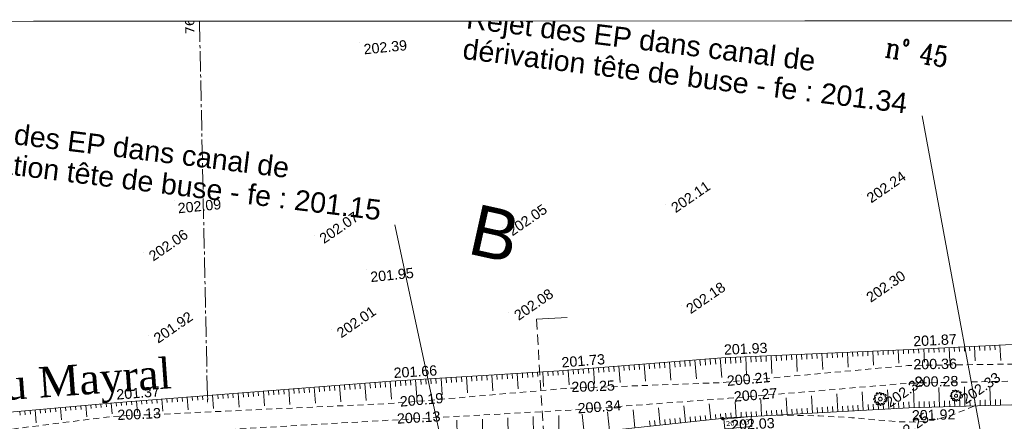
# Model space of a CAD drawing. Header units: millimetres. Extents: x -446952 to 537903, y -185749 to 168493.
# Tile 109 of 155: x 81995 to 178709, y 129018 to 168493. Entities that reach past the tile are written whole.
import ezdxf
from ezdxf.xclip import XClip

# ---------------------------------------------------------------- set-up
doc = ezdxf.new("R2010")
doc.units = ezdxf.units.MM
doc.header["$MEASUREMENT"] = 0
doc.header["$XCLIPFRAME"] = 0
for name, pattern in [('CACHEx2', [1500, 1000, -500]), ('Cadastre', [2900, 2000, -300, 300, -300]), ('FOSSE', [1000, 600, -400]), ('Wipeout_Contour', [1000, 0, -1000])]:
    doc.linetypes.add(name, pattern=pattern)
for name, color, linetype in [('02 AF-17-0322 ZAE POMME- CHANTIER-2018-09-26_2_0000-PAP-PROFIL EN TRAVERS DE PRINCIPE', 7, 'Continuous'), ('02 AF-17-0322 ZAE POMME- CHANTIER-2018-09-26_2_0000-VALORIS-NOUE DERIV BASSIN', 7, 'Continuous'), ('02 AF-17-0322 ZAE POMME- CHANTIER-2018-09-26_2_0000-VALORIS-NOUE DERIV BASSIN TEXTE ET COTES', 7, 'Continuous'), ('02 AF-17-0322 ZAE POMME- CHANTIER-2018-09-26_2_02-PAP-EP TEXTE POUR 2000°', 7, 'Continuous'), ('02 AF-17-0322 ZAE POMME- CHANTIER-2018-09-26_2_2D - Dessins placés - Géomètre.2D', 7, 'Continuous'), ('02 AF-17-0322 ZAE POMME- CHANTIER-2018-09-26_2_X-PAP-PL_PT_1_TN décapé', 7, 'Continuous'), ('02 AF-17-0322 ZAE POMME- CHANTIER-2018-09-26_2_X-PTS TOPO-TEXTE TOPOALT', 7, 'Continuous'), ('02 AF-17-0322 ZAE POMME- CHANTIER-2018-09-26_2_X-PTS TOPO-TOPOPOINT', 7, 'Continuous'), ('02 AF-17-0322 ZAE POMME- CHANTIER-2018-09-26_2_Y - FDP TOPO-COTATION', 7, 'Continuous'), ('02 AF-17-0322 ZAE POMME- CHANTIER-2018-09-26_2_Y-FDP TOPO-CADASTRE', 7, 'Continuous'), ('02 AF-17-0322 ZAE POMME- CHANTIER-2018-09-26_2_Y-FDP TOPO-CADASTRE_NUMERO', 7, 'Continuous'), ('02 AF-17-0322 ZAE POMME- CHANTIER-2018-09-26_2_Y-FDP TOPO-CN_1_00', 7, 'Continuous'), ('02 AF-17-0322 ZAE POMME- CHANTIER-2018-09-26_2_Y-FDP TOPO-TOP_AXE_FOSSE', 7, 'Continuous'), ('02 AF-17-0322 ZAE POMME- CHANTIER-2018-09-26_2_Y-FDP TOPO-TOP_BARBULE', 7, 'Continuous'), ('02 AF-17-0322 ZAE POMME- CHANTIER-2018-09-26_2_Y-FDP TOPO-TOP_TALUS', 7, 'Continuous'), ('02 AF-17-0322 ZAE POMME- CHANTIER-2018-09-26_2_Y-FDP TOPO-TOP_VEGETATION_symb', 7, 'Continuous'), ('2D - Dessins placés - Géomètre.2D', 7, 'Continuous')]:
    doc.layers.add(name, color=color, linetype=linetype)
doc.styles.add('STYLE_GENERE_1', font='txt')
doc.styles.add('STYLE_GENERE_3', font='verdana.ttf')
doc.styles.add('STYLE_GENERE_4', font='txt')
doc.styles.add('STYLE_GENERE_5', font='Complex.shx')

# ---------------------------------------------------------------- blocks, each defined once
blk = doc.blocks.new('Dessin_1_2', base_point=(-56559339, -2771872408))
at = {"color": 254, "linetype": 'Wipeout_Contour', "lineweight": 0, "ltscale": 2094265.569888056}
blk.add_wipeout([(-446952, -185749), (537903, -185749), (537903, 168493), (-446952, 168064)], dxfattribs=at).dxf.layer = '02 AF-17-0322 ZAE POMME- CHANTIER-2018-09-26_2_2D - Dessins placés - Géomètre.2D'
at = {"layer": '02 AF-17-0322 ZAE POMME- CHANTIER-2018-09-26_2_0000-VALORIS-NOUE DERIV BASSIN TEXTE ET COTES', "linetype": 'Continuous', "lineweight": 15}
blk.add_hatch(color=7, dxfattribs=at).paths.add_polyline_path([(151179, 129378, 1), (150915, 129197, 1)])
at = {"layer": '02 AF-17-0322 ZAE POMME- CHANTIER-2018-09-26_2_0000-PAP-PROFIL EN TRAVERS DE PRINCIPE', "color": 7, "linetype": 'Continuous', "lineweight": 15, "flags": 128}
blk.add_lwpolyline([(132752, 139046), (135768, 139228)], dxfattribs=at)
at = {"layer": '02 AF-17-0322 ZAE POMME- CHANTIER-2018-09-26_2_0000-PAP-PROFIL EN TRAVERS DE PRINCIPE', "color": 7, "linetype": 'CACHEx2', "lineweight": 15, "flags": 128}
blk.add_lwpolyline([(132752, 139046), (135540, 94646)], dxfattribs=at)
at = {"layer": '02 AF-17-0322 ZAE POMME- CHANTIER-2018-09-26_2_0000-VALORIS-NOUE DERIV BASSIN', "color": 7, "linetype": 'Continuous', "lineweight": 15, "flags": 128}
blk.add_lwpolyline([(351486, 151071), (335929, 149599), (320930, 147144), (301838, 144002), (285873, 141569), (267233, 137896), (253565, 134322), (237641, 133877), (218101, 133032), (199660, 131797), (186201, 130822), (169320, 130340), (151548, 129367), (136666, 127764), (118351, 127570), (91712, 125425), (73856, 123927)], dxfattribs=at)
at = {"layer": '02 AF-17-0322 ZAE POMME- CHANTIER-2018-09-26_2_0000-VALORIS-NOUE DERIV BASSIN TEXTE ET COTES', "color": 7, "linetype": 'Continuous', "lineweight": 15, "flags": 128}
blk.add_lwpolyline([(151247, 128269), (151162, 129245), (153832, 129477), (153916, 128501)], close=True, dxfattribs=at)
at = {"layer": '02 AF-17-0322 ZAE POMME- CHANTIER-2018-09-26_2_02-PAP-EP TEXTE POUR 2000°', "color": 30, "linetype": 'Continuous', "lineweight": 15, "true_color": 0xff6600, "flags": 128}
for points in [[(170643, 159032), (178657, 115549)], [(118828, 148340), (126254, 113810)]]:
    blk.add_lwpolyline(points, dxfattribs=at)
at = {"layer": '02 AF-17-0322 ZAE POMME- CHANTIER-2018-09-26_2_X-PTS TOPO-TOPOPOINT', "color": 14, "linetype": 'Continuous', "lineweight": 15, "true_color": 0xa80f02}
for p, q in [((115419, 166296), (115419, 166296)), ((164686, 151287), (164686, 151287)), ((97163, 150673), (97163, 150673)), ((145473, 150329), (145473, 150329)), ((129442, 148056), (129442, 148056)), ((110932, 147301), (110932, 147302)), ((94169, 145576), (94169, 145577)), ((116074, 143916), (116074, 143916)), ((164645, 141523), (164645, 141523)), ((146959, 140401), (146959, 140401)), ((130052, 139748), (130052, 139748)), ((94649, 137500), (94649, 137500)), ((112634, 138030), (112634, 138030)), ((169513, 136066), (169514, 136066)), ((150917, 135244), (150917, 135244)), ((169239, 134503), (169239, 134504)), ((134993, 133977), (134993, 133977)), ((118485, 132951), (118485, 132951)), ((150939, 132823), (150939, 132823)), ((169382, 132771), (169382, 132771)), ((135648, 132251), (135648, 132251)), ((91266, 130823), (91266, 130823)), ((100448, 130805), (100448, 130805)), ((118815, 130789), (118815, 130789)), ((151622, 131280), (151622, 131280)), ((166535, 131207), (166535, 131207)), ((173973, 131529), (173973, 131529)), ((136272, 130134), (136272, 130134)), ((169320, 130340), (169320, 130340)), ((91061, 129498), (91061, 129498)), ((118522, 129134), (118522, 129134)), ((151548, 129367), (151548, 129367))]:
    blk.add_line(p, q, dxfattribs=at)
at = {"layer": '02 AF-17-0322 ZAE POMME- CHANTIER-2018-09-26_2_Y-FDP TOPO-CADASTRE', "color": 171, "linetype": 'Cadastre', "lineweight": 15, "flags": 128}
blk.add_lwpolyline([(99657, 168302), (100448, 130805)], dxfattribs=at)
at = {"layer": '02 AF-17-0322 ZAE POMME- CHANTIER-2018-09-26_2_Y-FDP TOPO-CN_1_00', "color": 14, "linetype": 'FOSSE', "lineweight": 15, "true_color": 0xa80f02, "flags": 128}
blk.add_lwpolyline([(156395, 129632), (160512, 129560), (163735, 129371), (166269, 129150), (168318, 128981), (170086, 128949), (171778, 129140), (173598, 129636), (175751, 130524)], dxfattribs=at)
at = {"layer": '02 AF-17-0322 ZAE POMME- CHANTIER-2018-09-26_2_Y-FDP TOPO-TOP_AXE_FOSSE', "color": 14, "linetype": 'FOSSE', "lineweight": 15, "true_color": 0xa80f02, "flags": 128}
for points in [[(-173635, 111097), (-163208, 110641), (-138859, 109613), (-113461, 109923), (-89261, 106019), (-73175, 105871), (-51327, 104800), (-38712, 104081), (-28205, 107923), (2451, 114384), (16900, 117366), (36362, 122067), (55670, 125689), (74381, 127386), (91061, 129498), (118815, 130789), (135648, 132251), (150939, 132823), (169239, 134503), (186000, 134734), (199470, 135798), (221187, 136848), (237829, 137579), (253508, 138717), (266943, 141200), (285544, 145247), (298668, 146889), (320992, 150221), (335074, 152343), (352159, 155754), (362953, 157003), (370561, 158699), (372110, 158664)], [(-173543, 108848), (-163179, 108602), (-139093, 108086), (-113690, 108226), (-89791, 104497), (-51223, 103683), (-38572, 103163), (-27796, 106508), (2882, 112725), (36368, 120320), (55589, 123772), (74393, 125729), (91176, 127572), (118522, 129134), (136272, 130134), (151622, 131280), (169382, 132771), (186065, 133094), (198563, 134059), (221076, 135387), (237792, 135739), (253487, 137445), (267190, 139999), (285899, 143335), (299075, 145212), (321701, 149020), (335407, 151051), (353028, 154144), (363632, 155409), (370508, 157075), (372110, 158664), (373294, 156694)]]:
    blk.add_lwpolyline(points, dxfattribs=at)
at = {"layer": '02 AF-17-0322 ZAE POMME- CHANTIER-2018-09-26_2_Y-FDP TOPO-TOP_BARBULE', "color": 14, "linetype": 'Continuous', "lineweight": 15, "true_color": 0xa80f02}
for p, q in [((175785, 136383), (175857, 134953)), ((176284, 136408), (176306, 135975)), ((176784, 136433), (176806, 135995)), ((177283, 136459), (177305, 136016)), ((177782, 136484), (177805, 136037)), ((178282, 136509), (178358, 135005)), ((154807, 135416), (154831, 134881)), ((155307, 135438), (155330, 134909)), ((155806, 135460), (155884, 133715)), ((156306, 135482), (156329, 134965)), ((156805, 135504), (156828, 134992)), ((157305, 135527), (157327, 135020)), ((157804, 135549), (157827, 135048)), ((158304, 135571), (158377, 133920)), ((158803, 135593), (158825, 135103)), ((159303, 135615), (159324, 135131)), ((159802, 135637), (159824, 135159)), ((160302, 135659), (160323, 135187)), ((160802, 135681), (160870, 134126)), ((161301, 135703), (161321, 135242)), ((161801, 135725), (161821, 135270)), ((162300, 135747), (162320, 135298)), ((162800, 135769), (162819, 135326)), ((163299, 135792), (163364, 134331)), ((163799, 135814), (163818, 135381)), ((164298, 135836), (164317, 135409)), ((164798, 135858), (164816, 135437)), ((165297, 135880), (165315, 135464)), ((165797, 135902), (165857, 134536)), ((166296, 135924), (166314, 135520)), ((166796, 135946), (166813, 135548)), ((167295, 135968), (167313, 135575)), ((167795, 135990), (167812, 135603)), ((168294, 136012), (168350, 134741)), ((168794, 136035), (168810, 135659)), ((169293, 136057), (169310, 135684)), ((169793, 136080), (169812, 135704)), ((170292, 136106), (170311, 135725)), ((170791, 136131), (170856, 134847)), ((171291, 136156), (171310, 135767)), ((171790, 136181), (171810, 135787)), ((172289, 136206), (172310, 135808)), ((172789, 136232), (172809, 135829)), ((173288, 136257), (173357, 134900)), ((173788, 136282), (173808, 135871)), ((174287, 136307), (174308, 135891)), ((174786, 136333), (174808, 135912)), ((175286, 136358), (175307, 135933)), ((140843, 134443), (140970, 132849)), ((141341, 134482), (141380, 133999)), ((141840, 134522), (141879, 134034)), ((142338, 134562), (142377, 134069)), ((142837, 134601), (142876, 134103)), ((143335, 134641), (143469, 132964)), ((143834, 134681), (143874, 134172)), ((144332, 134720), (144373, 134207)), ((144830, 134760), (144872, 134242)), ((145329, 134800), (145370, 134276)), ((145827, 134839), (145967, 133078)), ((146326, 134879), (146368, 134346)), ((146824, 134919), (146867, 134380)), ((147323, 134958), (147366, 134415)), ((147821, 134998), (147865, 134449)), ((148319, 135037), (148466, 133193)), ((148818, 135077), (148862, 134519)), ((149316, 135117), (149361, 134553)), ((149815, 135156), (149860, 134588)), ((150313, 135196), (150359, 134623)), ((150812, 135236), (150965, 133310)), ((151311, 135261), (151336, 134687)), ((151810, 135284), (151835, 134715)), ((152310, 135306), (152335, 134742)), ((152809, 135328), (152834, 134770)), ((153309, 135350), (153390, 133510)), ((153808, 135372), (153833, 134826)), ((154308, 135394), (154332, 134853)), ((126877, 133473), (126907, 132999)), ((127376, 133504), (127405, 133033)), ((127875, 133535), (127904, 133067)), ((128374, 133566), (128471, 132017)), ((128873, 133597), (128902, 133135)), ((129372, 133628), (129401, 133169)), ((129871, 133659), (129900, 133203)), ((130370, 133690), (130399, 133237)), ((130869, 133721), (130963, 132221)), ((131368, 133752), (131396, 133305)), ((131868, 133783), (131895, 133339)), ((132367, 133814), (132394, 133373)), ((132866, 133845), (132893, 133407)), ((133365, 133876), (133455, 132425)), ((133864, 133907), (133891, 133475)), ((134363, 133938), (134389, 133509)), ((134862, 133969), (134888, 133543)), ((135360, 134007), (135394, 133582)), ((135859, 134046), (135972, 132620)), ((136357, 134086), (136392, 133653)), ((136856, 134126), (136890, 133688)), ((137354, 134165), (137389, 133722)), ((137852, 134205), (137888, 133757)), ((138351, 134244), (138471, 132735)), ((138849, 134284), (138886, 133826)), ((139348, 134324), (139385, 133861)), ((139846, 134363), (139883, 133895)), ((140345, 134403), (140382, 133930)), ((112910, 132515), (112948, 132037)), ((113409, 132554), (113534, 130947)), ((113907, 132593), (113945, 132107)), ((114406, 132632), (114444, 132142)), ((114904, 132671), (114943, 132178)), ((115403, 132710), (115442, 132213)), ((115901, 132749), (116032, 131079)), ((116400, 132788), (116439, 132283)), ((116898, 132827), (116938, 132318)), ((117397, 132866), (117437, 132354)), ((117895, 132905), (117935, 132389)), ((118394, 132944), (118529, 131211)), ((118893, 132976), (118925, 132456)), ((119392, 133007), (119424, 132490)), ((119891, 133038), (119923, 132524)), ((120390, 133069), (120421, 132558)), ((120889, 133100), (120994, 131405)), ((121388, 133131), (121419, 132626)), ((121887, 133162), (121918, 132660)), ((122386, 133193), (122417, 132694)), ((122885, 133225), (122916, 132728)), ((123384, 133256), (123486, 131609)), ((123883, 133287), (123913, 132795)), ((124382, 133318), (124412, 132829)), ((124881, 133349), (124911, 132863)), ((125380, 133380), (125410, 132897)), ((125879, 133411), (125978, 131813)), ((126378, 133442), (126408, 132965)), ((100448, 131541), (100478, 131157)), ((100947, 131580), (101048, 130287)), ((101445, 131619), (101476, 131227)), ((101944, 131658), (101975, 131262)), ((102442, 131697), (102474, 131298)), ((102941, 131736), (102972, 131333)), ((103439, 131775), (103545, 130419)), ((103938, 131814), (103970, 131403)), ((104436, 131853), (104469, 131438)), ((104935, 131892), (104967, 131474)), ((105433, 131931), (105466, 131509)), ((105932, 131970), (106043, 130551)), ((106430, 132009), (106464, 131579)), ((106929, 132048), (106962, 131614)), ((107427, 132087), (107461, 131650)), ((107926, 132126), (107960, 131685)), ((108424, 132164), (108540, 130683)), ((108923, 132203), (108958, 131755)), ((109421, 132242), (109456, 131790)), ((109919, 132281), (109955, 131826)), ((110418, 132320), (110454, 131861)), ((110916, 132359), (111037, 130815)), ((111415, 132398), (111451, 131931)), ((111913, 132437), (111950, 131966)), ((112412, 132476), (112449, 132002)), ((159862, 129822), (159768, 131534)), ((162358, 129959), (162261, 131729)), ((164855, 130096), (164755, 131924)), ((167351, 130232), (167248, 132118)), ((169848, 130355), (169792, 132294)), ((172347, 130427), (172292, 132347)), ((174846, 130498), (174791, 132400)), ((177345, 130569), (177291, 132453)), ((88487, 130578), (88585, 129466)), ((88985, 130622), (89014, 130293)), ((89483, 130666), (89512, 130341)), ((89981, 130710), (90010, 130390)), ((90479, 130754), (90507, 130438)), ((90978, 130798), (91069, 129759)), ((91476, 130840), (91500, 130523)), ((91974, 130879), (91999, 130559)), ((92473, 130918), (92498, 130594)), ((92971, 130957), (92997, 130629)), ((93470, 130996), (93556, 129891)), ((93968, 131035), (93994, 130699)), ((94467, 131073), (94493, 130735)), ((94965, 131112), (94992, 130770)), ((95464, 131151), (95491, 130805)), ((95962, 131190), (96053, 130023)), ((96461, 131229), (96488, 130875)), ((96959, 131268), (96987, 130911)), ((97458, 131307), (97486, 130946)), ((97956, 131346), (97985, 130981)), ((98454, 131385), (98551, 130155)), ((98953, 131424), (98982, 131051)), ((99451, 131463), (99481, 131087)), ((99950, 131502), (99980, 131122)), ((149884, 129188), (149717, 130745)), ((152373, 129412), (152289, 130949)), ((154870, 129549), (154782, 131144)), ((157366, 129685), (157275, 131339)), ((163856, 130041), (163826, 130582)), ((164355, 130068), (164326, 130613)), ((165354, 130123), (165324, 130675)), ((165853, 130150), (165823, 130706)), ((166352, 130178), (166322, 130736)), ((166852, 130205), (166821, 130767)), ((167850, 130260), (167819, 130829)), ((168349, 130287), (168318, 130860)), ((168849, 130314), (168817, 130891)), ((169348, 130341), (169331, 130922)), ((170348, 130369), (170331, 130950)), ((170847, 130384), (170831, 130963)), ((171347, 130398), (171331, 130976)), ((171847, 130412), (171830, 130990)), ((172847, 130441), (172830, 131016)), ((173346, 130455), (173330, 131029)), ((173846, 130469), (173830, 131042)), ((174346, 130484), (174330, 131055)), ((175346, 130512), (175329, 131082)), ((175845, 130526), (175829, 131095)), ((176345, 130541), (176329, 131108)), ((176845, 130555), (176829, 131121)), ((177844, 130584), (177828, 131148)), ((178344, 130598), (178328, 131161)), ((82012, 130007), (82047, 129614)), ((82510, 130051), (82545, 129663)), ((83008, 130095), (83042, 129711)), ((83507, 130139), (83618, 128875)), ((84005, 130183), (84038, 129808)), ((84503, 130227), (84535, 129857)), ((85001, 130271), (85033, 129905)), ((85499, 130315), (85531, 129954)), ((85997, 130359), (86102, 129170)), ((86495, 130403), (86526, 130051)), ((86993, 130446), (87024, 130099)), ((87491, 130490), (87521, 130147)), ((87989, 130534), (88019, 130196)), ((137456, 127849), (137253, 129733)), ((139942, 128117), (139746, 129935)), ((142427, 128385), (142239, 130138)), ((144913, 128652), (144731, 130340)), ((147399, 128920), (147224, 130542)), ((149387, 129134), (149336, 129605)), ((150381, 129241), (150331, 129704)), ((150878, 129295), (150829, 129754)), ((151376, 129348), (151327, 129804)), ((151874, 129385), (151849, 129842)), ((152873, 129439), (152847, 129904)), ((153372, 129467), (153346, 129935)), ((153871, 129494), (153845, 129966)), ((154370, 129521), (154344, 129997)), ((155369, 129576), (155342, 130058)), ((155868, 129603), (155842, 130089)), ((156367, 129631), (156341, 130120)), ((156867, 129658), (156840, 130151)), ((157865, 129713), (157838, 130212)), ((158364, 129740), (158337, 130243)), ((158864, 129767), (158836, 130274)), ((159363, 129795), (159335, 130305)), ((160361, 129849), (160333, 130366)), ((160861, 129877), (160832, 130397)), ((161360, 129904), (161331, 130428)), ((161859, 129931), (161830, 130459)), ((162858, 129986), (162828, 130521)), ((163357, 130013), (163327, 130551)), ((124961, 127640), (124946, 129124)), ((127461, 127667), (127444, 129242)), ((129961, 127693), (129943, 129360)), ((132461, 127720), (132442, 129478)), ((134961, 127746), (134941, 129596)), ((143919, 128545), (143863, 129059)), ((144416, 128599), (144361, 129109)), ((145410, 128706), (145356, 129208)), ((145907, 128759), (145854, 129258)), ((146404, 128813), (146351, 129307)), ((146901, 128866), (146849, 129357)), ((147896, 128973), (147844, 129456)), ((148393, 129027), (148341, 129506)), ((148890, 129081), (148839, 129556))]:
    blk.add_line(p, q, dxfattribs=at)
at = {"layer": '02 AF-17-0322 ZAE POMME- CHANTIER-2018-09-26_2_Y-FDP TOPO-TOP_TALUS', "color": 14, "linetype": 'Continuous', "lineweight": 15, "true_color": 0xa80f02, "flags": 128}
for points in [[(55171, 122427), (73856, 123927), (91712, 125425), (118351, 127570), (136666, 127764), (151548, 129367), (169320, 130340), (186201, 130822), (199660, 131797), (218101, 133032), (237641, 133877), (253565, 134322), (267233, 137896), (285873, 141569), (301838, 144002), (320930, 147144), (335929, 149599), (351486, 151071), (363954, 153687), (369807, 155738), (371346, 155204)], [(-165864, 125293), (-168586, 118789), (-170194, 111881), (-163541, 111927), (-138745, 111694), (-113257, 111143), (-88799, 109037), (-73095, 108458), (-51160, 107676), (-27998, 110315), (2859, 116706), (16284, 119424), (36285, 124200), (55596, 127335), (74042, 129304), (91266, 130823), (118485, 132951), (134993, 133977), (150917, 135244), (169513, 136066), (186155, 136906), (199533, 137838), (221051, 138829), (232716, 139647)]]:
    blk.add_lwpolyline(points, dxfattribs=at)
at = {"layer": '02 AF-17-0322 ZAE POMME- CHANTIER-2018-09-26_2_Y-FDP TOPO-TOP_VEGETATION_symb', "color": 14, "linetype": 'Continuous', "lineweight": 15, "true_color": 0xa80f02}
for centre, radius in [((173973, 131529), 150), ((166535, 131207), 175)]:
    blk.add_circle(centre, radius, dxfattribs=at)
for centre, radius, start, end in [((166053, 131550), 53.8, 78.83578, 276.01213), ((166121, 131650), 74.9, 219.20335, 317.88547), ((166197, 131764), 61.5, 122.88547, 236.5676), ((166197, 131764), 61.5, 9.20335, 122.88547), ((166121, 131650), 74.9, 317.88547, 56.5676), ((166331, 131786), 74.9, 189.20335, 287.88547), ((166331, 131786), 74.9, 287.88547, 26.5676), ((166448, 131785), 60.5, 31.33108, 146.02642), ((166539, 131830), 41, 198.94432, 350.2391), ((166588, 131648), 43.5, 105.18071, 281.87222), ((166564, 131757), 68, 280.86615, 76.68045), ((166540, 131761), 160, 288.59171, 340.5581), ((166753, 131705), 61.5, 64.52707, 178.20919), ((166812, 131695), 73, 12.67514, 116.24279), ((166932, 131655), 74.9, 130.84495, 229.52707), ((166932, 131655), 74.9, 229.52707, 328.20919), ((167048, 131583), 61.5, 34.52707, 148.20919), ((167048, 131583), 61.5, 280.84495, 34.52707), ((173458, 131516), 52.7, 70.84495, 184.52707), ((173525, 131706), 52.7, 154.52707, 268.20919), ((173496, 131626), 64.2, 250.84495, 349.52707), ((173619, 131577), 206, 105.22344, 133.08503), ((173560, 131822), 46.1, 78.83578, 276.01213), ((173539, 131631), 26.3, 321.2464, 124.11524), ((173619, 131908), 64.2, 219.20335, 317.88547), ((173683, 132006), 52.7, 122.88547, 236.5676), ((173683, 132006), 52.7, 9.20335, 122.88547), ((173619, 131908), 64.2, 317.88547, 56.5676), ((173798, 132024), 64.2, 189.20335, 287.88547), ((173798, 132024), 64.2, 287.88547, 26.5676), ((173899, 132024), 51.8, 31.33108, 146.02642), ((173976, 132063), 35.1, 198.94432, 350.2391), ((174018, 131907), 37.2, 105.18071, 281.87222), ((173997, 132000), 58.3, 280.86615, 76.68045), ((173978, 132003), 137, 288.59171, 340.5581), ((174160, 131956), 52.7, 64.52707, 178.20919), ((174210, 131947), 62.6, 12.67514, 116.24279), ((174313, 131912), 64.2, 130.84495, 229.52707), ((174313, 131912), 64.2, 229.52707, 328.20919), ((174398, 131490), 47.9, 92.35827, 207.85998), ((174413, 131851), 52.7, 34.52707, 148.20919), ((174435, 131736), 64.2, 100.84495, 199.52707), ((174435, 131736), 64.2, 199.52707, 298.20919), ((174413, 131588), 52.7, 250.84495, 4.52707), ((174413, 131851), 52.7, 280.84495, 34.52707), ((174437, 131636), 51.8, 302.97268, 57.66802), ((165934, 131192), 61.5, 70.84495, 184.52707), ((165934, 131192), 61.5, 184.52707, 298.20919), ((166013, 131414), 61.5, 154.52707, 268.20919), ((165978, 131321), 74.9, 250.84495, 349.52707), ((166122, 131264), 241, 105.22344, 133.08503), ((166024, 130938), 61.5, 100.84495, 214.52707), ((165998, 131072), 74.9, 19.52707, 118.20919), ((166027, 130805), 112, 64.11808, 118.61818), ((166028, 131327), 30.7, 321.2464, 124.11524), ((165998, 131072), 74.9, 280.84495, 19.52707), ((166147, 131150), 254, 253.89317, 297.74856), ((166195, 130761), 85.9, 35.71583, 305.18966), ((166277, 130682), 33.5, 164.26289, 338.08507), ((166280, 130868), 58.9, 254.89949, 105.47253), ((166336, 130724), 61.5, 242.88547, 356.5676), ((166423, 130737), 30.7, 49.6048, 212.47364), ((166428, 130687), 74.9, 339.20335, 77.88547), ((166555, 130639), 61.5, 159.20335, 272.88547), ((166555, 130639), 61.5, 272.88547, 26.5676), ((166677, 130700), 74.9, 107.88547, 206.5676), ((166677, 130700), 74.9, 9.20335, 107.88547), ((166812, 130722), 61.5, 189.20335, 302.88547), ((166842, 130738), 68.3, 272.14856, 353.54358), ((166947, 130897), 74.9, 139.52707, 238.20919), ((166947, 130897), 74.9, 40.84495, 139.52707), ((166875, 130781), 61.5, 304.52707, 58.20919), ((167030, 131162), 55.9, 92.35827, 207.85998), ((167055, 131123), 74.9, 169.52707, 268.20919), ((167074, 131449), 74.9, 100.84495, 199.52707), ((167074, 131449), 74.9, 199.52707, 298.20919), ((167050, 130986), 61.5, 220.84495, 334.52707), ((167048, 131276), 61.5, 250.84495, 4.52707), ((167050, 130986), 61.5, 334.52707, 88.20919), ((167077, 131332), 60.5, 302.97268, 57.66802), ((173458, 131516), 52.7, 184.52707, 298.20919), ((173535, 131298), 52.7, 100.84495, 214.52707), ((173513, 131413), 64.2, 19.52707, 118.20919), ((173538, 131184), 96.3, 64.11808, 118.61818), ((173513, 131413), 64.2, 280.84495, 19.52707), ((173640, 131479), 217, 253.89317, 297.74856), ((173682, 131147), 73.6, 35.71583, 305.18966), ((173752, 131079), 28.7, 164.26289, 338.08507), ((173755, 131238), 50.5, 254.89949, 105.47253), ((173803, 131115), 52.7, 242.88547, 356.5676), ((173877, 131126), 26.3, 49.6048, 212.47364), ((173881, 131083), 64.2, 339.20335, 77.88547), ((173990, 131042), 52.7, 159.20335, 272.88547), ((173990, 131042), 52.7, 272.88547, 26.5676), ((174095, 131094), 64.2, 107.88547, 206.5676), ((174095, 131094), 64.2, 9.20335, 107.88547), ((174210, 131112), 52.7, 189.20335, 302.88547), ((174236, 131127), 58.5, 272.14856, 353.54358), ((174326, 131263), 64.2, 139.52707, 238.20919), ((174326, 131263), 64.2, 40.84495, 139.52707), ((174265, 131164), 52.7, 304.52707, 58.20919), ((174418, 131456), 64.2, 169.52707, 268.20919), ((174415, 131339), 52.7, 220.84495, 334.52707), ((174415, 131339), 52.7, 334.52707, 88.20919)]:
    blk.add_arc(centre, radius, start, end, dxfattribs=at)
at = {"layer": '02 AF-17-0322 ZAE POMME- CHANTIER-2018-09-26_2_0000-PAP-PROFIL EN TRAVERS DE PRINCIPE', "color": 7, "linetype": 'Continuous', "lineweight": 15, "insert": (126922, 150427), "char_height": 5000, "attachment_point": 1, "rotation": 347.48412, "style": 'STYLE_GENERE_4'}
blk.add_mtext('\\A1;{\\pql;\\fArial|b0|i0|c0|p38;B}', dxfattribs=at)
at = {"layer": '02 AF-17-0322 ZAE POMME- CHANTIER-2018-09-26_2_0000-VALORIS-NOUE DERIV BASSIN TEXTE ET COTES', "color": 7, "linetype": 'Continuous', "lineweight": 15}
for s, insert, char_height, attachment_point, rotation, style in [('\\A1;{\\pql;\\fTimes New Roman|b0|i0|c0|p22;Ruisseau Mayral}', (66268, 133067), 3000, 1, 4.12973, 'STYLE_GENERE_1'), ('\\A1;{\\pql;\\fVerdana|b0|i0|c0|p38;202.03}', (151381, 128772), 480, 4, 4.95744, 'STYLE_GENERE_3')]:
    blk.add_mtext(s, dxfattribs=dict(at, insert=insert, char_height=char_height, attachment_point=attachment_point, rotation=rotation, style=style))
at = {"layer": '02 AF-17-0322 ZAE POMME- CHANTIER-2018-09-26_2_02-PAP-EP TEXTE POUR 2000°', "color": 30, "linetype": 'Continuous', "lineweight": 15, "true_color": 0xff6600, "char_height": 2000, "attachment_point": 1, "rotation": 352.96421, "style": 'STYLE_GENERE_4'}
for s, insert, width, line_spacing_factor in [('\\A1;{\\pql;\\fArial|b0|i0|c0|p38;Rejet des EP dans canal de \\fArial|b0|i0|c0|p38;dérivation tête de buse - fe : 201.34}', (126044, 169641), 45868.02, 0.90741), ('\\A1;{\\pql;\\fArial|b0|i0|c0|p38;Rejet des EP dans canal de \\fArial|b0|i0|c0|p38;dérivation tête de buse - fe : 201.15}', (74354, 159139), 45265.13, 0.90704)]:
    blk.add_mtext(s, dxfattribs=dict(at, insert=insert, width=width, line_spacing_factor=line_spacing_factor))
at = {"layer": '02 AF-17-0322 ZAE POMME- CHANTIER-2018-09-26_2_X-PTS TOPO-TEXTE TOPOALT', "color": 14, "linetype": 'Continuous', "lineweight": 15, "true_color": 0xa80f02, "char_height": 1000, "style": 'STYLE_GENERE_4'}
for s, insert, attachment_point, rotation in [('\\A1;{\\pql;\\fArial|b0|i0|c0|p38;202.39}', (115734, 166076), 1, 5.74891), ('\\A1;{\\pql;\\fArial|b0|i0|c0|p38;202.24}', (165067, 151246), 1, 34.52707), ('\\A1;{\\pql;\\fArial|b0|i0|c0|p38;202.11}', (145855, 150288), 1, 34.52707), ('\\A1;{\\pql;\\fArial|b0|i0|c0|p38;202.09}', (97477, 150454), 1, 5.74891), ('\\A1;{\\pql;\\fArial|b0|i0|c0|p38;202.05}', (129823, 148015), 1, 34.52707), ('\\A1;{\\pql;\\fArial|b0|i0|c0|p38;202.07}', (111313, 147260), 1, 34.52707), ('\\A1;{\\pql;\\fArial|b0|i0|c0|p38;202.06}', (94550, 145535), 1, 34.52707), ('\\A1;{\\pql;\\fArial|b0|i0|c0|p38;201.95}', (116388, 143696), 1, 5.74891), ('\\A1;{\\pql;\\fArial|b0|i0|c0|p38;202.30}', (165027, 141482), 1, 34.52707), ('\\A1;{\\pql;\\fArial|b0|i0|c0|p38;202.18}', (147340, 140360), 1, 34.52707), ('\\A1;{\\pql;\\fArial|b0|i0|c0|p38;202.08}', (130433, 139707), 1, 34.52707), ('\\A1;{\\pql;\\fArial|b0|i0|c0|p38;201.92}', (95031, 137459), 1, 34.52707), ('\\A1;{\\pql;\\fArial|b0|i0|c0|p38;202.01}', (113015, 137989), 1, 34.52707), ('\\A1;{\\pql;\\fArial|b0|i0|c0|p38;201.87}', (169789, 136371), 7, 2.88983), ('\\A1;{\\pql;\\fArial|b0|i0|c0|p38;201.93}', (151195, 135547), 7, 2.5318), ('\\A1;{\\pql;\\fArial|b0|i0|c0|p38;201.73}', (135260, 134290), 7, 4.54818), ('\\A1;{\\pql;\\fArial|b0|i0|c0|p38;201.66}', (118757, 133259), 7, 3.55797), ('\\A1;{\\pql;\\fArial|b0|i0|c0|p38;200.36}', (169778, 134621), 4, 0.78961), ('\\A1;{\\pql;\\fArial|b0|i0|c0|p38;200.21}', (151468, 132983), 4, 5.24626), ('\\A1;{\\pql;\\fArial|b0|i0|c0|p38;200.28}', (169921, 132892), 4, 1.10937), ('\\A1;{\\pql;\\fArial|b0|i0|c0|p38;202.33}', (174354, 131488), 1, 34.52707), ('\\A1;{\\pql;\\fArial|b0|i0|c0|p38;200.25}', (136185, 132381), 4, 2.14462), ('\\A1;{\\pql;\\fArial|b0|i0|c0|p38;202.39}', (166916, 131166), 1, 34.52707), ('\\A1;{\\pql;\\fArial|b0|i0|c0|p38;201.37}', (91533, 131135), 7, 4.46958), ('\\A1;{\\pql;\\fArial|b0|i0|c0|p38;200.19}', (119345, 130946), 4, 4.96095), ('\\A1;{\\pql;\\fArial|b0|i0|c0|p38;200.27}', (152152, 131435), 4, 4.80173), ('\\A1;{\\pql;\\fArial|b0|i0|c0|p38;200.34}', (136803, 130284), 4, 4.26742), ('\\A1;{\\pql;\\fArial|b0|i0|c0|p38;200.13}', (91596, 129633), 4, 2.66464), ('\\A1;{\\pql;\\fArial|b0|i0|c0|p38;200.13}', (119056, 129274), 4, 3.22615), ('\\A1;{\\pql;\\fArial|b0|i0|c0|p38;202.25}', (167333, 127536), 1, 34.52707), ('\\A1;{\\pql;\\fArial|b0|i0|c0|p38;201.92}', (169618, 130098), 1, 1.6359), ('\\A1;{\\pql;\\fArial|b0|i0|c0|p38;202.03}', (151853, 129133), 1, 3.13489)]:
    blk.add_mtext(s, dxfattribs=dict(at, insert=insert, attachment_point=attachment_point, rotation=rotation))
at = {"layer": '02 AF-17-0322 ZAE POMME- CHANTIER-2018-09-26_2_Y - FDP TOPO-COTATION', "color": 14, "linetype": 'Continuous', "lineweight": 15, "true_color": 0xa80f02, "insert": (99179, 167083), "char_height": 900, "attachment_point": 7, "rotation": 91.20835, "style": 'STYLE_GENERE_3'}
blk.add_mtext('\\A1;{\\pql;\\fVerdana|b0|i0|c0|p38;76.14}', dxfattribs=at)
at = {"layer": '02 AF-17-0322 ZAE POMME- CHANTIER-2018-09-26_2_Y-FDP TOPO-CADASTRE_NUMERO', "color": 171, "linetype": 'Continuous', "lineweight": 15, "insert": (166900, 164876), "char_height": 2000, "attachment_point": 7, "rotation": 349.95168, "style": 'STYLE_GENERE_5'}
blk.add_mtext('\\A1;{\\W0.800000x;\\pql;\\FComplex.shx;n° 45}', dxfattribs=at)

msp = doc.modelspace()

# ---------------------------------------------------------------- linework, layer by layer
at = {"layer": '02 AF-17-0322 ZAE POMME- CHANTIER-2018-09-26_2_X-PAP-PL_PT_1_TN décapé', "color": 7, "linetype": 'Continuous', "lineweight": 40, "flags": 128}
msp.add_lwpolyline([(-446952, -185749), (537903, -185749), (537903, 168493), (-446952, 168064)], close=True, dxfattribs=at)

# ---------------------------------------------------------------- next in the draw order: block references
at = {"layer": '2D - Dessins placés - Géomètre.2D', "color": 7, "linetype": 'Continuous', "lineweight": 40}
ref = msp.add_blockref('Dessin_1_2', (-56559339, -2771872408), dxfattribs=at)
XClip(ref).set_block_clipping_path([(-446952.2139278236, -185748.9586169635), (537903.0822630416, -185748.9586169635), (537903.0822630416, 168492.6257651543), (-446952.2139278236, 168063.6339895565)])

doc.saveas('drawing.dxf')
